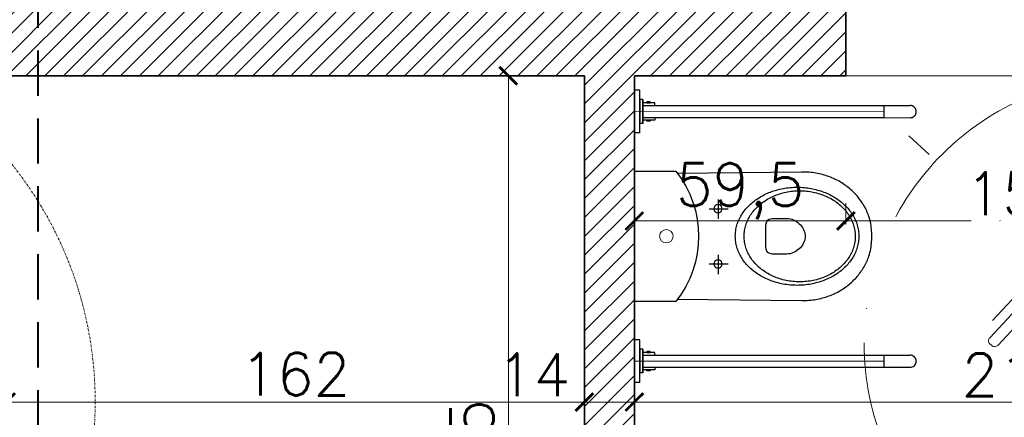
# Model space of a CAD drawing. Header units: millimetres. Extents: x -740 to 33545, y 5178 to 22494.
# Tile 176 of 256: x 9894 to 10170, y 10696 to 10808. Entities that reach past the tile are written whole.
import ezdxf
from ezdxf.lldxf.tags import DXFTag

# ---------------------------------------------------------------- set-up
doc = ezdxf.new("R2010")
doc.units = ezdxf.units.MM
doc.header["$MEASUREMENT"] = 0
for name, pattern in [('ACAD_ISO10W100', [18, 12, -3, 0, -3]), ('DASHDOT', [1, 0.5, -0.25, 0, -0.25]), ('DASHED', [19.05, 12.7, -6.35]), ('DIVIDE2', [0.625, 0.25, -0.125, 0, -0.125, 0, -0.125])]:
    doc.linetypes.add(name, pattern=pattern)
doc.layers.get('Defpoints').update_dxf_attribs({"color": 252})
for name, color, linetype, lineweight in [('## went', 20, 'DIVIDE2', 15), ('_IS_Nawiew', 5, 'Continuous', 20), ('_IS_POZA_ZAKRESEM', 2, 'DASHED', 40), ('A_istniejące ściany', 252, 'Continuous', 35), ('A_l.przerywana', 252, 'ICAD_ISO03W100', 9), ('l.przerywana', 252, 'ICAD_ISO03W100', 5), ('l.wypełnien', 252, 'Continuous', 5), ('szraf1', 252, 'Continuous', 5), ('wymiarowanie', 252, 'Continuous', 9)]:
    doc.layers.add(name, color=color, linetype=linetype, lineweight=lineweight)
doc.layers.add('## went NIEWID', color=51, linetype='DASHDOT', lineweight=15, plot=False)
doc.layers.add('WYPOSARZENIE', color=252, linetype='Continuous')
doc.layers.add('WYPOSAŻENIE', color=252, linetype='Continuous')
doc.styles.add('styl2', font='simplex.shx')
tags = doc.linetypes.add('ICAD_ISO03W100', pattern=[30, 12, -18]).pattern_tags.tags
tags[6:7] = [DXFTag(74, 4), DXFTag(75, 0), DXFTag(340, '0'), DXFTag(46, 1.0), DXFTag(50, 0.0), DXFTag(44, 0.0), DXFTag(45, 0.0)]
tags[4:5] = [DXFTag(74, 4), DXFTag(75, 0), DXFTag(340, '0'), DXFTag(46, 1.0), DXFTag(50, 0.0), DXFTag(44, 0.0), DXFTag(45, 0.0)]
doc.dimstyles.new('Skala 1-50', dxfattribs={"dimtxt": 12, "dimasz": 5, "dimexe": 1, "dimexo": 1, "dimgap": 1.5, "dimtad": 1, "dimdec": 1, "dimrnd": 0.5, "dimtxsty": 'styl2', "dimblk": 'ARCHTICK', "dimcen": 5, "dimadec": 0, "dimazin": 0, "dimtfac": 1, "dimtdec": 1, "dimtmove": 1, "dimatfit": 3, "dimldrblk": 'ARCHTICK', "dimfxl": 0, "dimlwd": -1, "dimlwe": -1, "dimarcsym": 0})

# ---------------------------------------------------------------- blocks, each defined once
blk = doc.blocks.new('FOTEL-K')
at = {"linetype": 'ACAD_ISO10W100'}
for p, q in [((5.633, 7.569), (-5.633, -7.569)), ((7.569, -5.633), (-7.569, 5.633))]:
    blk.add_line(p, q, dxfattribs=at)
for p, q in [((0.222, 4.361), (4.187, 1.41)), ((-0.001, 2.861), (-0.108, 2.718)), ((0.798, 2.266), (-0.001, 2.861)), ((-0.108, 2.718), (0.638, 2.163)), ((1.629, 2.451), (1.412, 2.159)), ((1.062, 2.419), (5.201, -0.661)), ((1.827, 2.303), (1.61, 2.011)), ((-2.741, -0.82), (-2.635, -0.677)), ((-1.941, -1.415), (-2.741, -0.82)), ((-2.635, -0.677), (-1.889, -1.232)), ((6.591, -1.997), (5.367, -1.086)), ((-4.113, -1.465), (-0.148, -4.416)), ((5.289, -1.263), (2.729, -4.704)), ((6.489, -2.135), (5.265, -1.224)), ((2.127, -4.792), (-2.012, -1.712)), ((-1.663, -1.972), (-1.907, -2.301)), ((-1.465, -2.119), (-1.709, -2.448)), ((3.805, -5.74), (2.581, -4.829)), ((3.908, -5.603), (2.684, -4.692))]:
    blk.add_line(p, q)
for points in [[(4.297, 0.733), (4.246, 0.664, -0.414214), (4.065, 0.637), (-0.557, 4.077, -0.414214), (-0.584, 4.258), (-0.532, 4.327, -0.414214), (-0.352, 4.353), (4.271, 0.913, -0.414214)], [(6.473, -0.994), (6.427, -1.056, -0.414214), (6.307, -1.074), (5.103, -0.178, -0.414214), (5.085, -0.058), (5.132, 0.004, -0.414214), (5.252, 0.022), (6.456, -0.874, -0.414214)], [(0.556, -4.295), (0.505, -4.364, -0.414214), (0.324, -4.39), (-4.298, -0.95, -0.414214), (-4.325, -0.769), (-4.273, -0.7, -0.414214), (-4.093, -0.674), (0.53, -4.114, -0.414214)], [(2.811, -5.915), (2.857, -5.853, 0.414214), (2.839, -5.733), (1.636, -4.837, 0.414214), (1.515, -4.855), (1.469, -4.917, 0.414214), (1.487, -5.037), (2.691, -5.933, 0.414214)]]:
    blk.add_lwpolyline(points, format="xyb", close=True)
for points in [[(7.655, -2.789), (6.591, -1.997), (5.464, -3.512), (6.527, -4.304)], [(4.869, -6.532), (3.805, -5.74), (4.933, -4.225), (5.997, -5.017)]]:
    blk.add_lwpolyline(points, close=True)
blk.add_circle((0, 0), 8.291, dxfattribs=at)
for centre, radius, start, end in [((4.045, -3.01), 6.195, 118.7855, 167.9004), ((4.33, -3.223), 6.195, 118.7855, 167.9004), ((4.944, -1.006), 0.43, 323.343, 53.343), ((2.384, -4.447), 0.43, 233.343, 323.343)]:
    blk.add_arc(centre, radius, start, end)
blk = doc.blocks.new('_ArchTick')
at = {"color": 0, "linetype": 'ByBlock', "const_width": 0.15}
blk.add_lwpolyline([(-0.5, -0.5), (0.5, 0.5)], dxfattribs=at)
blk = doc.blocks.new('*D2232')
at = {"layer": 'Defpoints', "color": 0}
for p in [(10052.23, 10727.2), (9890.23, 10720.76), (10052.23, 10700.5)]:
    blk.add_point(p, dxfattribs=at)
at = {"layer": 'wymiarowanie', "color": 0}
for p, q in [((9890.23, 10705.5), (9890.23, 10699.5)), ((10052.23, 10705.5), (10052.23, 10699.5)), ((9890.23, 10700.5), (10052.23, 10700.5))]:
    blk.add_line(p, q, dxfattribs=at)
at = {"layer": 'wymiarowanie', "color": 0, "xscale": 5, "yscale": 5, "zscale": 5, "rotation": 180}
blk.add_blockref('_ArchTick', (9890.23, 10700.5), dxfattribs=at)
at = {"layer": 'wymiarowanie', "color": 0, "xscale": 5, "yscale": 5, "zscale": 5}
blk.add_blockref('_ArchTick', (10052.23, 10700.5), dxfattribs=at)
at = {"layer": 'wymiarowanie', "color": 0, "insert": (9971.23, 10708.3), "char_height": 12, "attachment_point": 5, "style": 'styl2'}
blk.add_mtext('162', dxfattribs=at)
blk = doc.blocks.new('*D2233')
at = {"layer": 'Defpoints', "color": 0}
for p in [(10066.23, 10728.73), (10052.23, 10727.2), (10066.23, 10700.5)]:
    blk.add_point(p, dxfattribs=at)
at = {"layer": 'wymiarowanie', "color": 0}
for p, q in [((10052.23, 10705.5), (10052.23, 10699.5)), ((10066.23, 10705.5), (10066.23, 10699.5)), ((10052.23, 10700.5), (10066.23, 10700.5))]:
    blk.add_line(p, q, dxfattribs=at)
at = {"layer": 'wymiarowanie', "color": 0, "xscale": 5, "yscale": 5, "zscale": 5, "rotation": 180}
blk.add_blockref('_ArchTick', (10052.23, 10700.5), dxfattribs=at)
at = {"layer": 'wymiarowanie', "color": 0, "xscale": 5, "yscale": 5, "zscale": 5}
blk.add_blockref('_ArchTick', (10066.23, 10700.5), dxfattribs=at)
at = {"layer": 'wymiarowanie', "color": 0, "insert": (10037.99, 10708.15), "char_height": 12, "attachment_point": 5, "style": 'styl2'}
blk.add_mtext('14', dxfattribs=at)
blk = doc.blocks.new('*D2234')
at = {"layer": 'Defpoints', "color": 0}
for p in [(10066.23, 10728.73), (10280.43, 10720.32), (10280.43, 10700.5)]:
    blk.add_point(p, dxfattribs=at)
at = {"layer": 'wymiarowanie', "color": 0}
for p, q in [((10066.23, 10705.5), (10066.23, 10699.5)), ((10280.43, 10705.5), (10280.43, 10699.5)), ((10066.23, 10700.5), (10280.43, 10700.5))]:
    blk.add_line(p, q, dxfattribs=at)
at = {"layer": 'wymiarowanie', "color": 0, "xscale": 5, "yscale": 5, "zscale": 5, "rotation": 180}
blk.add_blockref('_ArchTick', (10066.23, 10700.5), dxfattribs=at)
at = {"layer": 'wymiarowanie', "color": 0, "xscale": 5, "yscale": 5, "zscale": 5}
blk.add_blockref('_ArchTick', (10280.43, 10700.5), dxfattribs=at)
at = {"layer": 'wymiarowanie', "color": 0, "insert": (10173.33, 10708.15), "char_height": 12, "attachment_point": 5, "style": 'styl2'}
blk.add_mtext('214', dxfattribs=at)
blk = doc.blocks.new('*D2242')
at = {"layer": 'Defpoints', "color": 0}
for p in [(10029.26, 10791.99), (10029.26, 10564.52), (10030.92, 10564.52)]:
    blk.add_point(p, dxfattribs=at)
at = {"layer": 'wymiarowanie', "color": 0}
for p, q in [((10030.26, 10791.99), (10031.92, 10791.99)), ((10030.92, 10791.99), (10030.92, 10564.52)), ((10030.26, 10564.52), (10031.92, 10564.52))]:
    blk.add_line(p, q, dxfattribs=at)
at = {"layer": 'wymiarowanie', "color": 0, "xscale": 5, "yscale": 5, "zscale": 5}
for p, rotation in [((10030.92, 10791.99), 90), ((10030.92, 10564.52), 270)]:
    blk.add_blockref('_ArchTick', p, dxfattribs=dict(at, rotation=rotation))
at = {"layer": 'wymiarowanie', "color": 0, "insert": (10022.58, 10678.26), "char_height": 12, "attachment_point": 5, "rotation": 90, "style": 'styl2'}
blk.add_mtext('227,5', dxfattribs=at)
blk = doc.blocks.new('*D2594')
at = {"layer": 'Defpoints', "color": 0}
for p in [(10066.23, 10774.55), (10125.49, 10774.55), (10125.49, 10751.3)]:
    blk.add_point(p, dxfattribs=at)
at = {"layer": 'wymiarowanie', "color": 0}
for p, q in [((10066.23, 10756.3), (10066.23, 10750.3)), ((10125.49, 10756.3), (10125.49, 10750.3)), ((10066.23, 10751.3), (10125.49, 10751.3))]:
    blk.add_line(p, q, dxfattribs=at)
at = {"layer": 'wymiarowanie', "color": 0, "xscale": 5, "yscale": 5, "zscale": 5, "rotation": 180}
blk.add_blockref('_ArchTick', (10066.23, 10751.3), dxfattribs=at)
at = {"layer": 'wymiarowanie', "color": 0, "xscale": 5, "yscale": 5, "zscale": 5}
blk.add_blockref('_ArchTick', (10125.49, 10751.3), dxfattribs=at)
at = {"layer": 'wymiarowanie', "color": 0, "insert": (10095.86, 10759.65), "char_height": 12, "attachment_point": 5, "style": 'styl2'}
blk.add_mtext('59,5', dxfattribs=at)
blk = doc.blocks.new('*D2595')
at = {"layer": 'Defpoints', "color": 0}
for p in [(10125.49, 10774.55), (10280.43, 10774.55), (10280.43, 10751.3)]:
    blk.add_point(p, dxfattribs=at)
at = {"layer": 'wymiarowanie', "color": 0}
for p, q in [((10125.49, 10756.3), (10125.49, 10750.3)), ((10280.43, 10756.3), (10280.43, 10750.3)), ((10125.49, 10751.3), (10160.59, 10751.3)), ((10280.43, 10751.3), (10188.23, 10751.3))]:
    blk.add_line(p, q, dxfattribs=at)
at = {"layer": 'wymiarowanie', "color": 0, "xscale": 5, "yscale": 5, "zscale": 5, "rotation": 180}
blk.add_blockref('_ArchTick', (10125.49, 10751.3), dxfattribs=at)
at = {"layer": 'wymiarowanie', "color": 0, "xscale": 5, "yscale": 5, "zscale": 5}
blk.add_blockref('_ArchTick', (10280.43, 10751.3), dxfattribs=at)
at = {"layer": 'wymiarowanie', "color": 0, "insert": (10174.41, 10758.95), "char_height": 12, "attachment_point": 5, "style": 'styl2'}
blk.add_mtext('155', dxfattribs=at)
blk = doc.blocks.new('erdrrer')
at = {"layer": '## went', "color": 5, "linetype": 'Continuous', "lineweight": 15}
for p, q in [((341343.16, 163325.05), (341331.68, 163331.67)), ((341331.68, 163331.67), (341338.31, 163320.2)), ((341331.68, 163331.67), (341338.31, 163320.2)), ((341364.32, 163325.05), (341375.8, 163331.67)), ((341375.8, 163331.67), (341369.17, 163320.2)), ((341375.8, 163331.67), (341369.17, 163320.2)), ((341338.31, 163320.2), (341343.16, 163325.05)), ((341338.31, 163320.2), (341343.16, 163325.05)), ((341346.65, 163316.7), (341340.73, 163322.62)), ((341360.83, 163316.7), (341366.75, 163322.62)), ((341369.17, 163320.2), (341364.32, 163325.05)), ((341369.17, 163320.2), (341364.32, 163325.05)), ((341346.82, 163316.53), (341346.82, 163316.53)), ((341346.65, 163302.53), (341340.73, 163296.61)), ((341346.82, 163302.7), (341346.82, 163302.7)), ((341360.66, 163302.7), (341360.66, 163302.7)), ((341360.83, 163302.53), (341366.75, 163296.61)), ((341338.31, 163299.03), (341331.68, 163287.56)), ((341343.16, 163294.18), (341338.31, 163299.03)), ((341343.16, 163294.18), (341338.31, 163299.03)), ((341364.32, 163294.18), (341369.17, 163299.03)), ((341364.32, 163294.18), (341369.17, 163299.03)), ((341369.17, 163299.03), (341375.8, 163287.56)), ((341331.68, 163287.56), (341343.16, 163294.18)), ((341331.68, 163287.56), (341343.16, 163294.18)), ((341375.8, 163287.56), (341364.32, 163294.18)), ((341375.8, 163287.56), (341364.32, 163294.18))]:
    blk.add_line(p, q, dxfattribs=at)
at = {"layer": '## went', "color": 5, "linetype": 'Continuous', "const_width": 0.0165}
for points in [[(341331.68, 163331.67), (341338.31, 163320.2), (341343.16, 163325.05)], [(341375.8, 163331.67), (341369.17, 163320.2), (341364.32, 163325.05)], [(341331.68, 163287.56), (341343.16, 163294.18), (341338.31, 163299.03)], [(341375.8, 163287.56), (341364.32, 163294.18), (341369.17, 163299.03)]]:
    blk.add_lwpolyline(points, close=True, dxfattribs=at)
at = {"layer": '## went', "color": 5, "lineweight": 30}
for radius in [7.45, 5.44]:
    blk.add_circle((341353.74, 163309.62), radius, dxfattribs=at)
at = {"layer": '## went', "color": 5, "lineweight": 15}
blk.add_point((341353.74, 163309.62), dxfattribs=at)
blk.add_point((341353.74, 163309.62), dxfattribs=at)
at = {"layer": '## went NIEWID'}
for radius in [100, 75, 50]:
    blk.add_circle((341353.74, 163309.62), radius, dxfattribs=at)

msp = doc.modelspace()

# ---------------------------------------------------------------- hatches: boundary and pattern name
at = {"layer": 'l.wypełnien'}
h = msp.add_hatch(dxfattribs=at)
h.set_pattern_fill('ANSI31', color=256, scale=30, style=0)
h.paths.add_polyline_path([(8887.19, 10284.84), (8887.19, 10539.8), (8932.19, 10539.8), (8932.19, 10402.52), (9059.57, 10402.52), (9368.19, 10402.52), (9394.23, 10402.52), (9416.72, 10402.52), (9416.72, 10359.34), (9405.31, 10359.34), (9376.25, 10359.34), (8932.19, 10359.34), (8932.19, 10284.84)])
h.paths.add_polyline_path([(9871.19, 10801.99), (9871.19, 10791.99), (9878.23, 10791.99), (9890.23, 10791.99), (10052.23, 10791.99), (10052.23, 10564.52), (10066.23, 10564.52), (10066.23, 10706), (10066.23, 10711.93), (10066.23, 10711.98), (10066.23, 10728.73), (10066.23, 10765.23), (10066.23, 10776), (10066.23, 10781.93), (10066.23, 10781.98), (10066.23, 10781.93), (10066.23, 10776), (10066.22, 10776), (10066.23, 10781.93), (10066.23, 10781.98), (10066.23, 10791.99), (10125.49, 10791.99), (10125.49, 10808.08), (10125.49, 10819.93), (10125.49, 10834.32), (10058.81, 10834.32), (9924.19, 10834.32), (9924.19, 10862.32), (9879.19, 10862.32), (9879.19, 10834.32), (9871.19, 10834.32), (9871.19, 10801.99)])
h.paths.add_polyline_path([(9570.47, 10794.52), (9731.23, 10794.52), (9731.23, 10731.52), (9748.23, 10731.52), (9748.23, 10793.99), (9768.19, 10793.99), (9768.19, 10801.99), (9781.19, 10801.99), (9781.19, 10834.32), (9769.78, 10834.32), (9645.19, 10834.32), (9645.19, 10833.52), (9604.19, 10833.52), (9570.47, 10833.52)])
h.paths.add_polyline_path([(9394.23, 10794.52), (9428.47, 10794.52), (9428.47, 10833.52), (9388.19, 10833.52), (9388.19, 10794.52), (9394.23, 10794.52)])
h.paths.add_polyline_path([(9428.47, 10794.52), (9428.47, 10833.52), (9448.47, 10833.52), (9448.47, 10794.52)])
h.paths.add_polyline_path([(9550.47, 10794.52), (9570.47, 10794.52), (9570.47, 10833.52), (9550.47, 10833.52)])
h.paths.add_polyline_path([(9368.19, 10794.52), (9388.19, 10794.52), (9388.19, 10833.52), (9368.19, 10833.52)])
h.paths.add_polyline_path([(9604.19, 10833.52), (9604.19, 10849.32), (9645.19, 10849.32), (9645.19, 10833.52)])
h.paths.add_polyline_path([(9368.19, 10422.52), (9368.19, 10402.52), (9394.23, 10402.52), (9394.23, 10422.52)])
h.paths.add_polyline_path([(9368.19, 10774.52), (9394.23, 10774.52), (9394.23, 10794.52), (9368.19, 10794.52)])

# ---------------------------------------------------------------- linework, layer by layer
at = {"layer": '_IS_POZA_ZAKRESEM'}
msp.add_line((9899.13, 10818.16), (9899.13, 10380.33), dxfattribs=at)
at = {"layer": 'A_istniejące ściany'}
msp.add_line((10052.23, 10791.99), (9871.19, 10791.99), dxfattribs=at)
for points in [[(10125.49, 10791.99), (10125.49, 10834.32)], [(10125.49, 10808.08), (10125.49, 10791.99)], [(10052.23, 10564.52), (10052.23, 10791.99)], [(10066.23, 10791.99), (10125.49, 10791.99)], [(10066.23, 10564.52), (10066.23, 10791.99)]]:
    msp.add_lwpolyline(points, dxfattribs=at)
at = {"layer": 'A_l.przerywana', "ltscale": 0.3}
msp.add_lwpolyline([(10280.43, 10791.99), (10125.49, 10791.99)], dxfattribs=at)
at = {"layer": 'l.przerywana'}
for p, q in [((10136.13, 10781.95), (10066.23, 10781.93)), ((10136.13, 10711.95), (10066.23, 10711.93))]:
    msp.add_line(p, q, dxfattribs=at)
at = {"layer": 'wymiarowanie'}
msp.add_circle((10075.19, 10746.99), 1.88, dxfattribs=at)
at = {"layer": 'WYPOSARZENIE'}
msp.add_lwpolyline([(10066.23, 10728.73), (10066.23, 10765.23), (10077.84, 10765.23, -0.349919), (10077.84, 10728.73), (10066.23, 10728.73)], format="xyb", dxfattribs=at)
at = {"layer": 'WYPOSAŻENIE'}
for p, q in [((10066.23, 10787.98), (10066.22, 10775.98)), ((10067.73, 10787.98), (10066.23, 10787.98)), ((10067.72, 10775.98), (10067.73, 10787.98)), ((10067.72, 10778.66), (10067.73, 10785.33)), ((10067.73, 10785.32), (10067.72, 10778.65)), ((10068.64, 10785.32), (10067.73, 10785.32)), ((10068.64, 10785.33), (10068.64, 10778.66)), ((10068.64, 10778.65), (10068.64, 10785.32)), ((10068.64, 10784.42), (10068.64, 10783.68)), ((10071.92, 10784.41), (10068.64, 10784.42)), ((10068.64, 10783.68), (10136.13, 10783.65)), ((10069.75, 10784.72), (10069.75, 10784.42)), ((10070.63, 10784.72), (10069.75, 10784.72)), ((10069.75, 10784.42), (10070.63, 10784.42)), ((10070.63, 10784.42), (10070.63, 10784.72)), ((10071.92, 10783.68), (10071.92, 10784.41)), ((10136.13, 10783.65), (10136.12, 10780.25)), ((10136.13, 10783.65), (10143.49, 10783.64)), ((10143.79, 10783.62), (10143.49, 10783.64)), ((10144.07, 10783.54), (10143.79, 10783.62)), ((10144.34, 10783.41), (10144.07, 10783.54)), ((10144.59, 10783.24), (10144.34, 10783.41)), ((10144.8, 10783.03), (10144.59, 10783.24)), ((10144.97, 10782.79), (10144.8, 10783.03)), ((10145.09, 10782.52), (10144.97, 10782.79)), ((10145.17, 10782.24), (10145.09, 10782.52)), ((10068.64, 10779.56), (10068.64, 10780.29)), ((10068.64, 10780.28), (10136.12, 10780.25)), ((10071.92, 10780.29), (10071.92, 10779.56)), ((10136.12, 10780.25), (10143.49, 10780.24)), ((10143.49, 10780.24), (10143.79, 10780.27)), ((10143.79, 10780.27), (10144.07, 10780.34)), ((10144.07, 10780.34), (10144.34, 10780.47)), ((10144.34, 10780.47), (10144.58, 10780.64)), ((10144.58, 10780.64), (10144.79, 10780.85)), ((10144.79, 10780.85), (10144.96, 10781.09)), ((10144.96, 10781.09), (10145.09, 10781.36)), ((10145.09, 10781.36), (10145.17, 10781.65)), ((10145.19, 10781.94), (10145.17, 10782.24)), ((10145.17, 10781.65), (10145.19, 10781.94)), ((10068.64, 10778.66), (10067.72, 10778.66)), ((10071.92, 10779.56), (10068.64, 10779.56)), ((10069.74, 10779.26), (10069.74, 10779.56)), ((10069.74, 10779.56), (10070.62, 10779.56)), ((10070.62, 10779.26), (10069.74, 10779.26)), ((10070.62, 10779.56), (10070.62, 10779.26)), ((10067.72, 10775.99), (10066.22, 10776)), ((10066.23, 10717.98), (10066.22, 10705.98)), ((10067.73, 10717.98), (10066.23, 10717.98)), ((10067.72, 10705.98), (10067.73, 10717.98)), ((10067.72, 10708.66), (10067.73, 10715.33)), ((10067.73, 10715.32), (10067.72, 10708.65)), ((10068.64, 10715.32), (10067.73, 10715.32)), ((10068.64, 10715.33), (10068.64, 10708.66)), ((10068.64, 10708.65), (10068.64, 10715.32)), ((10068.64, 10714.42), (10068.64, 10713.68)), ((10071.92, 10714.41), (10068.64, 10714.42)), ((10068.64, 10713.68), (10136.13, 10713.65)), ((10069.75, 10714.72), (10069.75, 10714.42)), ((10070.63, 10714.72), (10069.75, 10714.72)), ((10069.75, 10714.42), (10070.63, 10714.42)), ((10070.63, 10714.42), (10070.63, 10714.72)), ((10071.92, 10713.68), (10071.92, 10714.41)), ((10136.13, 10713.65), (10136.12, 10710.25)), ((10136.13, 10713.65), (10143.49, 10713.64)), ((10143.79, 10713.62), (10143.49, 10713.64)), ((10144.07, 10713.54), (10143.79, 10713.62)), ((10144.34, 10713.41), (10144.07, 10713.54)), ((10144.59, 10713.24), (10144.34, 10713.41)), ((10144.58, 10710.64), (10144.79, 10710.85)), ((10144.8, 10713.03), (10144.59, 10713.24)), ((10144.79, 10710.85), (10144.96, 10711.09)), ((10144.97, 10712.79), (10144.8, 10713.03)), ((10144.96, 10711.09), (10145.09, 10711.36)), ((10145.09, 10712.52), (10144.97, 10712.79)), ((10145.17, 10712.24), (10145.09, 10712.52)), ((10145.09, 10711.36), (10145.17, 10711.65)), ((10145.19, 10711.94), (10145.17, 10712.24)), ((10145.17, 10711.65), (10145.19, 10711.94)), ((10068.64, 10708.66), (10067.72, 10708.66)), ((10068.64, 10709.56), (10068.64, 10710.29)), ((10068.64, 10710.28), (10136.12, 10710.25)), ((10071.92, 10709.56), (10068.64, 10709.56)), ((10069.74, 10709.26), (10069.74, 10709.56)), ((10069.74, 10709.56), (10070.62, 10709.56)), ((10070.62, 10709.26), (10069.74, 10709.26)), ((10070.62, 10709.56), (10070.62, 10709.26)), ((10071.92, 10710.29), (10071.92, 10709.56)), ((10136.12, 10710.25), (10143.49, 10710.24)), ((10143.49, 10710.24), (10143.79, 10710.27)), ((10143.79, 10710.27), (10144.07, 10710.34)), ((10144.07, 10710.34), (10144.34, 10710.47)), ((10144.34, 10710.47), (10144.58, 10710.64)), ((10067.72, 10705.99), (10066.22, 10706))]:
    msp.add_line(p, q, dxfattribs=at)
for points in [[(10078.34, 10729.38), (10113.11, 10728.98), (10113.62, 10728.98), (10114.13, 10728.99), (10114.63, 10729.01), (10115.13, 10729.04), (10115.62, 10729.08), (10116.11, 10729.14), (10116.59, 10729.2), (10117.07, 10729.28), (10117.55, 10729.36), (10118.01, 10729.46), (10118.48, 10729.57), (10118.93, 10729.68), (10119.39, 10729.81), (10119.83, 10729.95), (10120.28, 10730.09), (10120.71, 10730.25), (10121.14, 10730.41), (10121.56, 10730.58), (10121.98, 10730.77), (10122.39, 10730.96), (10122.8, 10731.15), (10123.2, 10731.36), (10123.59, 10731.58), (10123.97, 10731.8), (10124.35, 10732.03), (10124.72, 10732.27), (10125.09, 10732.52), (10125.45, 10732.77), (10125.8, 10733.03), (10126.14, 10733.3), (10126.48, 10733.58), (10126.8, 10733.86), (10127.13, 10734.15), (10127.44, 10734.44), (10127.74, 10734.74), (10128.04, 10735.05), (10128.33, 10735.36), (10128.61, 10735.68), (10128.89, 10736.01), (10129.15, 10736.34), (10129.41, 10736.67), (10129.66, 10737.01), (10129.9, 10737.36), (10130.13, 10737.71), (10130.35, 10738.06), (10130.57, 10738.42), (10130.77, 10738.78), (10130.96, 10739.15), (10131.15, 10739.52), (10131.33, 10739.9), (10131.5, 10740.27), (10131.65, 10740.66), (10131.8, 10741.04), (10131.94, 10741.43), (10131.94, 10741.43), (10132.09, 10741.91), (10132.22, 10742.4), (10132.34, 10742.91), (10132.44, 10743.43), (10132.52, 10743.95), (10132.59, 10744.47), (10132.64, 10745), (10132.68, 10745.51), (10132.71, 10746.02), (10132.72, 10746.51), (10132.73, 10746.99), (10132.73, 10746.99), (10132.72, 10747.46), (10132.71, 10747.96), (10132.68, 10748.46), (10132.64, 10748.98), (10132.59, 10749.5), (10132.52, 10750.03), (10132.44, 10750.55), (10132.34, 10751.07), (10132.22, 10751.58), (10132.09, 10752.07), (10131.94, 10752.55), (10131.8, 10752.94), (10131.65, 10753.32), (10131.49, 10753.7), (10131.33, 10754.08), (10131.15, 10754.46), (10130.96, 10754.83), (10130.77, 10755.19), (10130.56, 10755.56), (10130.35, 10755.92), (10130.13, 10756.27), (10129.9, 10756.62), (10129.66, 10756.97), (10129.41, 10757.31), (10129.15, 10757.64), (10128.89, 10757.97), (10128.61, 10758.29), (10128.33, 10758.61), (10128.04, 10758.93), (10127.74, 10759.23), (10127.44, 10759.53), (10127.12, 10759.83), (10126.8, 10760.12), (10126.47, 10760.4), (10126.14, 10760.67), (10125.79, 10760.94), (10125.44, 10761.2), (10125.09, 10761.46), (10124.72, 10761.7), (10124.35, 10761.94), (10123.97, 10762.17), (10123.58, 10762.4), (10123.19, 10762.61), (10122.79, 10762.82), (10122.39, 10763.02), (10121.98, 10763.21), (10121.56, 10763.39), (10121.14, 10763.57), (10120.71, 10763.73), (10120.27, 10763.88), (10119.83, 10764.03), (10119.38, 10764.16), (10118.93, 10764.29), (10118.47, 10764.41), (10118.01, 10764.51), (10117.54, 10764.61), (10117.07, 10764.7), (10116.59, 10764.77), (10116.11, 10764.84), (10115.62, 10764.89), (10115.12, 10764.93), (10114.63, 10764.97), (10114.12, 10764.99), (10113.62, 10764.99), (10113.11, 10764.99), (10113.11, 10764.99), (10078.34, 10764.59)], [(10089.66, 10757.33), (10089.66, 10751.88)], [(10087.15, 10754.73), (10092.47, 10754.73)], [(10089.67, 10741.83), (10089.67, 10736.37)], [(10087.15, 10739.22), (10092.47, 10739.22)]]:
    msp.add_lwpolyline(points, dxfattribs=at)
for points in [[(10094.51, 10746.99), (10094.52, 10747.38), (10094.54, 10747.78), (10094.58, 10748.17), (10094.62, 10748.56), (10094.69, 10748.94), (10094.76, 10749.33), (10094.85, 10749.7), (10094.95, 10750.08), (10095.07, 10750.45), (10095.2, 10750.82), (10095.34, 10751.18), (10095.49, 10751.54), (10095.65, 10751.89), (10095.83, 10752.24), (10096.02, 10752.59), (10096.22, 10752.93), (10096.43, 10753.26), (10096.65, 10753.59), (10096.88, 10753.92), (10097.12, 10754.24), (10097.38, 10754.55), (10097.64, 10754.86), (10097.91, 10755.16), (10098.2, 10755.46), (10098.49, 10755.74), (10098.79, 10756.03), (10099.1, 10756.3), (10099.43, 10756.57), (10099.76, 10756.83), (10100.09, 10757.09), (10100.44, 10757.34), (10100.8, 10757.58), (10101.16, 10757.81), (10101.53, 10758.04), (10101.91, 10758.25), (10102.3, 10758.46), (10102.69, 10758.66), (10103.09, 10758.86), (10103.5, 10759.04), (10103.92, 10759.22), (10104.34, 10759.39), (10104.77, 10759.54), (10105.2, 10759.69), (10105.64, 10759.83), (10106.09, 10759.96), (10106.54, 10760.08), (10106.99, 10760.2), (10107.46, 10760.3), (10107.92, 10760.39), (10108.4, 10760.47), (10108.87, 10760.54), (10109.35, 10760.6), (10109.84, 10760.65), (10110.33, 10760.69), (10110.82, 10760.72), (10111.32, 10760.74), (10111.82, 10760.74), (10111.82, 10760.74), (10112.32, 10760.74), (10112.81, 10760.72), (10113.31, 10760.69), (10113.79, 10760.65), (10114.28, 10760.6), (10114.76, 10760.54), (10115.24, 10760.47), (10115.71, 10760.39), (10116.18, 10760.3), (10116.64, 10760.2), (10117.09, 10760.09), (10117.55, 10759.96), (10117.99, 10759.83), (10118.43, 10759.69), (10118.87, 10759.55), (10119.29, 10759.39), (10119.72, 10759.22), (10120.13, 10759.04), (10120.54, 10758.86), (10120.94, 10758.67), (10121.33, 10758.46), (10121.72, 10758.26), (10122.1, 10758.04), (10122.47, 10757.81), (10122.84, 10757.58), (10123.19, 10757.34), (10123.54, 10757.09), (10123.88, 10756.84), (10124.21, 10756.57), (10124.53, 10756.3), (10124.84, 10756.03), (10125.14, 10755.75), (10125.44, 10755.46), (10125.72, 10755.16), (10125.99, 10754.86), (10126.26, 10754.55), (10126.51, 10754.24), (10126.75, 10753.92), (10126.99, 10753.6), (10127.21, 10753.27), (10127.42, 10752.93), (10127.62, 10752.59), (10127.8, 10752.25), (10127.98, 10751.9), (10128.14, 10751.54), (10128.3, 10751.18), (10128.44, 10750.82), (10128.56, 10750.45), (10128.68, 10750.08), (10128.78, 10749.71), (10128.87, 10749.33), (10128.95, 10748.95), (10129.01, 10748.56), (10129.06, 10748.17), (10129.09, 10747.78), (10129.11, 10747.39), (10129.12, 10746.99), (10129.12, 10746.99), (10129.11, 10746.59), (10129.09, 10746.2), (10129.06, 10745.8), (10129.01, 10745.42), (10128.95, 10745.03), (10128.87, 10744.65), (10128.78, 10744.27), (10128.68, 10743.89), (10128.56, 10743.52), (10128.44, 10743.16), (10128.3, 10742.79), (10128.14, 10742.43), (10127.98, 10742.08), (10127.8, 10741.73), (10127.62, 10741.39), (10127.42, 10741.04), (10127.21, 10740.71), (10126.99, 10740.38), (10126.75, 10740.06), (10126.51, 10739.74), (10126.26, 10739.42), (10125.99, 10739.12), (10125.72, 10738.81), (10125.44, 10738.52), (10125.14, 10738.23), (10124.84, 10737.95), (10124.53, 10737.67), (10124.21, 10737.4), (10123.88, 10737.14), (10123.54, 10736.88), (10123.19, 10736.64), (10122.84, 10736.4), (10122.47, 10736.16), (10122.1, 10735.94), (10121.72, 10735.72), (10121.34, 10735.51), (10120.94, 10735.31), (10120.54, 10735.12), (10120.13, 10734.93), (10119.72, 10734.76), (10119.3, 10734.59), (10118.87, 10734.43), (10118.43, 10734.28), (10117.99, 10734.14), (10117.55, 10734.01), (10117.1, 10733.89), (10116.64, 10733.78), (10116.18, 10733.68), (10115.71, 10733.59), (10115.24, 10733.5), (10114.76, 10733.43), (10114.28, 10733.37), (10113.8, 10733.32), (10113.31, 10733.28), (10112.81, 10733.26), (10112.32, 10733.24), (10111.82, 10733.23), (10111.82, 10733.23), (10111.32, 10733.24), (10110.82, 10733.26), (10110.33, 10733.28), (10109.84, 10733.32), (10109.35, 10733.37), (10108.87, 10733.43), (10108.4, 10733.5), (10107.93, 10733.58), (10107.46, 10733.68), (10107, 10733.78), (10106.54, 10733.89), (10106.09, 10734.01), (10105.64, 10734.14), (10105.2, 10734.28), (10104.77, 10734.43), (10104.34, 10734.59), (10103.92, 10734.75), (10103.5, 10734.93), (10103.1, 10735.12), (10102.69, 10735.31), (10102.3, 10735.51), (10101.91, 10735.72), (10101.53, 10735.94), (10101.16, 10736.16), (10100.8, 10736.39), (10100.44, 10736.64), (10100.1, 10736.88), (10099.76, 10737.14), (10099.43, 10737.4), (10099.11, 10737.67), (10098.79, 10737.95), (10098.49, 10738.23), (10098.2, 10738.52), (10097.91, 10738.81), (10097.64, 10739.11), (10097.38, 10739.42), (10097.12, 10739.73), (10096.88, 10740.05), (10096.65, 10740.38), (10096.43, 10740.71), (10096.22, 10741.04), (10096.02, 10741.38), (10095.83, 10741.73), (10095.65, 10742.08), (10095.49, 10742.43), (10095.34, 10742.79), (10095.2, 10743.15), (10095.07, 10743.52), (10094.96, 10743.89), (10094.85, 10744.27), (10094.76, 10744.65), (10094.69, 10745.03), (10094.63, 10745.41), (10094.58, 10745.8), (10094.54, 10746.19), (10094.52, 10746.59), (10094.51, 10746.99)], [(10096.97, 10746.99), (10096.98, 10747.39), (10097, 10747.79), (10097.04, 10748.19), (10097.09, 10748.58), (10097.16, 10748.97), (10097.24, 10749.36), (10097.34, 10749.75), (10097.45, 10750.12), (10097.57, 10750.5), (10097.71, 10750.87), (10097.86, 10751.23), (10098.02, 10751.59), (10098.2, 10751.95), (10098.39, 10752.3), (10098.59, 10752.64), (10098.8, 10752.98), (10099.03, 10753.31), (10099.26, 10753.64), (10099.51, 10753.96), (10099.77, 10754.27), (10100.04, 10754.58), (10100.32, 10754.88), (10100.61, 10755.17), (10100.91, 10755.46), (10101.22, 10755.74), (10101.54, 10756.01), (10101.87, 10756.27), (10102.21, 10756.53), (10102.56, 10756.77), (10102.92, 10757.01), (10103.28, 10757.24), (10103.66, 10757.46), (10104.04, 10757.68), (10104.43, 10757.88), (10104.83, 10758.07), (10105.23, 10758.26), (10105.64, 10758.43), (10106.06, 10758.6), (10106.49, 10758.75), (10106.92, 10758.9), (10107.36, 10759.03), (10107.81, 10759.15), (10108.26, 10759.27), (10108.71, 10759.37), (10109.17, 10759.46), (10109.64, 10759.54), (10110.11, 10759.6), (10110.59, 10759.66), (10111.07, 10759.7), (10111.56, 10759.73), (10112.04, 10759.75), (10112.54, 10759.76), (10112.54, 10759.76), (10113.03, 10759.75), (10113.52, 10759.73), (10114, 10759.7), (10114.49, 10759.66), (10114.96, 10759.6), (10115.43, 10759.54), (10115.9, 10759.46), (10116.36, 10759.37), (10116.82, 10759.27), (10117.27, 10759.15), (10117.71, 10759.03), (10118.15, 10758.9), (10118.59, 10758.75), (10119.01, 10758.6), (10119.43, 10758.43), (10119.84, 10758.26), (10120.25, 10758.07), (10120.65, 10757.88), (10121.04, 10757.68), (10121.42, 10757.47), (10121.79, 10757.24), (10122.16, 10757.01), (10122.52, 10756.78), (10122.87, 10756.53), (10123.21, 10756.27), (10123.54, 10756.01), (10123.86, 10755.74), (10124.17, 10755.46), (10124.47, 10755.18), (10124.76, 10754.88), (10125.04, 10754.58), (10125.31, 10754.28), (10125.57, 10753.96), (10125.81, 10753.64), (10126.05, 10753.32), (10126.28, 10752.98), (10126.49, 10752.65), (10126.69, 10752.3), (10126.88, 10751.95), (10127.05, 10751.6), (10127.22, 10751.24), (10127.37, 10750.87), (10127.5, 10750.5), (10127.63, 10750.13), (10127.74, 10749.75), (10127.83, 10749.36), (10127.91, 10748.98), (10127.98, 10748.59), (10128.03, 10748.19), (10128.07, 10747.79), (10128.1, 10747.39), (10128.1, 10746.99), (10128.1, 10746.99), (10128.1, 10746.58), (10128.07, 10746.18), (10128.04, 10745.78), (10127.98, 10745.39), (10127.91, 10745), (10127.83, 10744.61), (10127.74, 10744.23), (10127.63, 10743.85), (10127.5, 10743.48), (10127.37, 10743.11), (10127.22, 10742.74), (10127.05, 10742.38), (10126.88, 10742.02), (10126.69, 10741.68), (10126.49, 10741.33), (10126.28, 10740.99), (10126.05, 10740.66), (10125.82, 10740.33), (10125.57, 10740.01), (10125.31, 10739.7), (10125.04, 10739.39), (10124.76, 10739.09), (10124.47, 10738.8), (10124.17, 10738.51), (10123.86, 10738.24), (10123.54, 10737.96), (10123.21, 10737.7), (10122.87, 10737.45), (10122.52, 10737.2), (10122.16, 10736.96), (10121.8, 10736.73), (10121.42, 10736.51), (10121.04, 10736.3), (10120.65, 10736.09), (10120.25, 10735.9), (10119.85, 10735.72), (10119.43, 10735.54), (10119.01, 10735.38), (10118.59, 10735.22), (10118.16, 10735.08), (10117.72, 10734.94), (10117.27, 10734.82), (10116.82, 10734.71), (10116.36, 10734.61), (10115.9, 10734.52), (10115.44, 10734.44), (10114.96, 10734.37), (10114.49, 10734.32), (10114.01, 10734.27), (10113.52, 10734.24), (10113.03, 10734.22), (10112.54, 10734.22), (10112.54, 10734.22), (10112.05, 10734.22), (10111.56, 10734.24), (10111.07, 10734.27), (10110.59, 10734.32), (10110.12, 10734.37), (10109.64, 10734.44), (10109.18, 10734.52), (10108.71, 10734.61), (10108.26, 10734.71), (10107.81, 10734.82), (10107.36, 10734.94), (10106.92, 10735.08), (10106.49, 10735.22), (10106.06, 10735.38), (10105.64, 10735.54), (10105.23, 10735.72), (10104.83, 10735.9), (10104.43, 10736.09), (10104.04, 10736.3), (10103.66, 10736.51), (10103.28, 10736.73), (10102.92, 10736.96), (10102.56, 10737.2), (10102.21, 10737.44), (10101.87, 10737.7), (10101.54, 10737.96), (10101.22, 10738.23), (10100.91, 10738.51), (10100.61, 10738.8), (10100.32, 10739.09), (10100.04, 10739.39), (10099.77, 10739.7), (10099.51, 10740.01), (10099.26, 10740.33), (10099.03, 10740.66), (10098.8, 10740.99), (10098.59, 10741.33), (10098.39, 10741.67), (10098.2, 10742.02), (10098.02, 10742.38), (10097.86, 10742.74), (10097.71, 10743.1), (10097.57, 10743.47), (10097.45, 10743.85), (10097.34, 10744.23), (10097.24, 10744.61), (10097.16, 10745), (10097.1, 10745.39), (10097.04, 10745.78), (10097, 10746.18), (10096.98, 10746.58), (10096.97, 10746.99)], [(10089.66, 10753.58), (10090.08, 10753.64), (10090.4, 10753.82), (10090.63, 10754.07), (10090.77, 10754.39), (10090.82, 10754.73), (10090.77, 10755.07), (10090.63, 10755.38), (10090.4, 10755.64), (10090.08, 10755.81), (10089.66, 10755.88), (10089.25, 10755.81), (10088.93, 10755.64), (10088.7, 10755.38), (10088.56, 10755.07), (10088.51, 10754.73), (10088.56, 10754.39), (10088.7, 10754.07), (10088.93, 10753.82), (10089.25, 10753.64), (10089.66, 10753.58)], [(10103.02, 10747.21), (10103.02, 10749.91), (10103.11, 10750.6), (10103.33, 10751.12), (10103.65, 10751.49), (10104.03, 10751.74), (10104.44, 10751.89), (10104.84, 10751.96), (10105.2, 10751.97), (10108.96, 10751.99), (10109.44, 10751.96), (10109.91, 10751.88), (10110.37, 10751.75), (10110.82, 10751.58), (10111.25, 10751.37), (10111.65, 10751.12), (10112.04, 10750.83), (10112.4, 10750.52), (10112.73, 10750.19), (10113.04, 10749.83), (10113.31, 10749.45), (10113.54, 10749.05), (10113.74, 10748.65), (10113.9, 10748.24), (10114.02, 10747.82), (10114.09, 10747.4), (10114.11, 10746.99), (10114.09, 10746.58), (10114.02, 10746.16), (10113.9, 10745.74), (10113.74, 10745.33), (10113.54, 10744.92), (10113.3, 10744.53), (10113.03, 10744.15), (10112.73, 10743.79), (10112.39, 10743.45), (10112.03, 10743.14), (10111.64, 10742.86), (10111.23, 10742.61), (10110.8, 10742.4), (10110.36, 10742.22), (10109.89, 10742.1), (10109.42, 10742.02), (10108.93, 10741.99), (10105.18, 10741.99), (10104.83, 10742.01), (10104.44, 10742.08), (10104.03, 10742.22), (10103.65, 10742.47), (10103.33, 10742.84), (10103.11, 10743.36), (10103.02, 10744.06)], [(10089.67, 10738.07), (10090.08, 10738.14), (10090.4, 10738.31), (10090.63, 10738.57), (10090.77, 10738.88), (10090.82, 10739.22), (10090.77, 10739.56), (10090.63, 10739.88), (10090.4, 10740.13), (10090.08, 10740.31), (10089.67, 10740.37), (10089.25, 10740.31), (10088.93, 10740.13), (10088.7, 10739.88), (10088.56, 10739.56), (10088.52, 10739.22), (10088.56, 10738.88), (10088.7, 10738.57), (10088.93, 10738.31), (10089.25, 10738.14), (10089.67, 10738.07)]]:
    msp.add_lwpolyline(points, close=True, dxfattribs=at)

# ---------------------------------------------------------------- block references
at = {"layer": '_IS_Nawiew', "xscale": 1.0688, "yscale": 1.0688, "zscale": 1.0688}
msp.add_blockref('erdrrer', (-355030.57, -163844.81), dxfattribs=at)
at = {"layer": 'szraf1', "linetype": 'ByBlock', "xscale": -9.036144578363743, "yscale": 9.03614457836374, "zscale": 9.036144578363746, "rotation": 190.3790015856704}
msp.add_blockref('FOTEL-K', (10205.51, 10717.07), dxfattribs=at)

# ---------------------------------------------------------------- dimensions: what is measured, and where the dimension line sits
at = {"layer": 'wymiarowanie'}
dim = msp.add_linear_dim(base=(10030.92, 10564.52), p1=(10029.26, 10791.99), p2=(10029.26, 10564.52), angle=90, dimstyle='Skala 1-50', dxfattribs=at)
dim.commit()
dim.dimension.update_dxf_attribs({"geometry": '*D2242', "text_midpoint": (10022.58, 10678.26)})
for base, p1, p2, picture, middle in [((10125.49, 10751.3), (10066.23, 10774.55), (10125.49, 10774.55), '*D2594', (10095.86, 10759.65)), ((10280.43, 10700.5), (10066.23, 10728.73), (10280.43, 10720.32), '*D2234', (10173.33, 10708.15)), ((10052.23, 10700.5), (9890.23, 10720.76), (10052.23, 10727.2), '*D2232', (9971.23, 10708.3))]:
    dim = msp.add_linear_dim(base=base, p1=p1, p2=p2, dimstyle='Skala 1-50', dxfattribs=at)
    dim.commit()
    dim.dimension.update_dxf_attribs({"geometry": picture, "text_midpoint": middle})
for base, p1, p2, picture, middle in [((10280.43, 10751.3), (10125.49, 10774.55), (10280.43, 10774.55), '*D2595', (10174.41, 10751.3)), ((10066.23, 10700.5), (10052.23, 10727.2), (10066.23, 10728.73), '*D2233', (10037.99, 10700.5))]:
    dim = msp.add_linear_dim(base=base, p1=p1, p2=p2, dimstyle='Skala 1-50', dxfattribs=at)
    dim.commit()
    dim.dimension.update_dxf_attribs({"geometry": picture, "text_midpoint": middle, "dimtype": 160})

doc.saveas('drawing.dxf')
